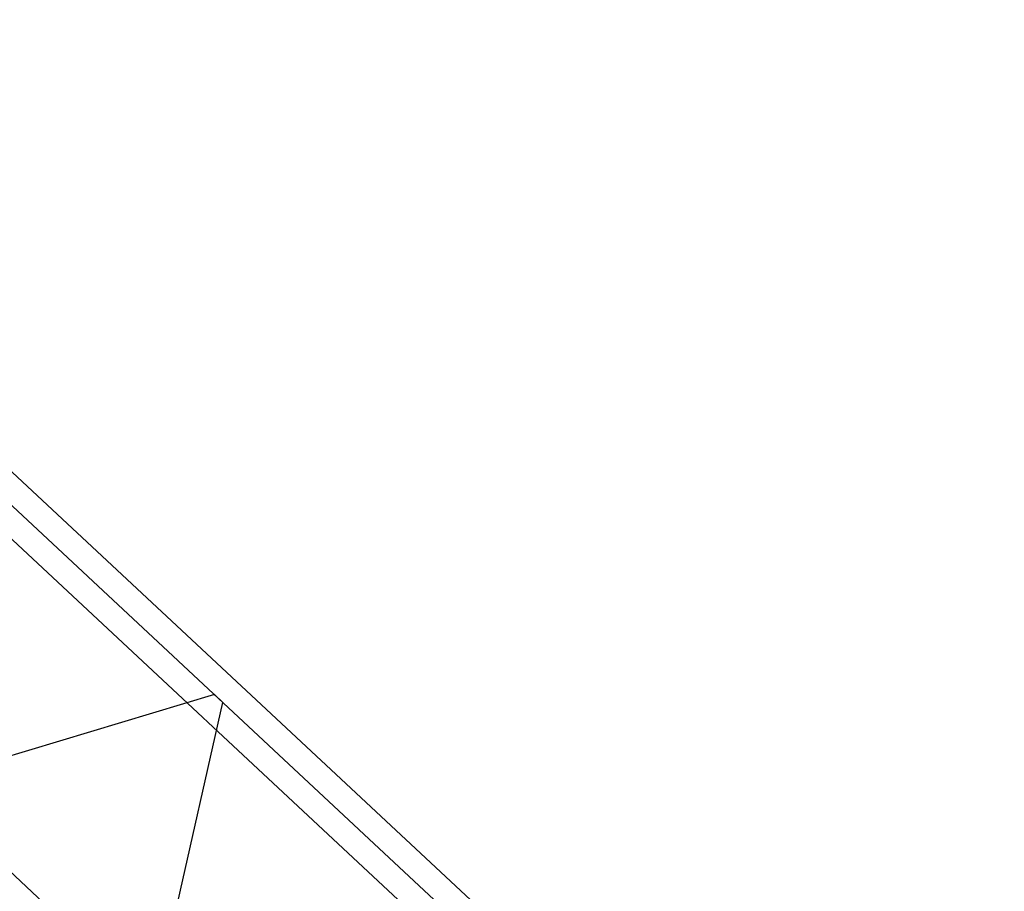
# Model space of a CAD drawing. Extents: x 26250 to 211390, y 12641 to 169243.
# Tile 63 of 132: x 62892 to 65549, y 98897 to 101249. Entities that reach past the tile are written whole.
import ezdxf

# ---------------------------------------------------------------- set-up
doc = ezdxf.new("R2010")
doc.units = 0
doc.header["$LTSCALE"] = 212.5
doc.linetypes.add('CENTER', pattern=[50.5, 30, -9, 2.5, -9])
doc.layers.add('11', color=7, linetype='CONTINUOUS')
doc.layers.add('4', color=54, linetype='CONTINUOUS')

# ---------------------------------------------------------------- blocks, each defined once
blk = doc.blocks.new('*G136')
at = {"layer": '11', "color": 7, "linetype": 'CENTER'}
for p, q in [((61464.4, 101249.3), (65548.6, 97440.7)), ((64970.4, 96988.4), (60969.9, 100718.9)), ((63417.4, 99428.1), (61809.2, 98944.9)), ((63440.3, 99406.7), (63417.4, 99428.1)), ((63070.5, 97768.7), (63440.3, 99406.7))]:
    blk.add_line(p, q, dxfattribs=at)
at = {"layer": '11', "color": 7, "linetype": 'CONTINUOUS'}
for p, q in [((62193.6, 100660.2), (65432.1, 97640.2)), ((65341.4, 97542.9), (62102.9, 100562.9))]:
    blk.add_line(p, q, dxfattribs=at)

msp = doc.modelspace()

# ---------------------------------------------------------------- block references
at = {"layer": '4', "color": 54, "linetype": 'CONTINUOUS'}
msp.add_blockref('*G136', (0, 0), dxfattribs=at)

doc.saveas('drawing.dxf')
